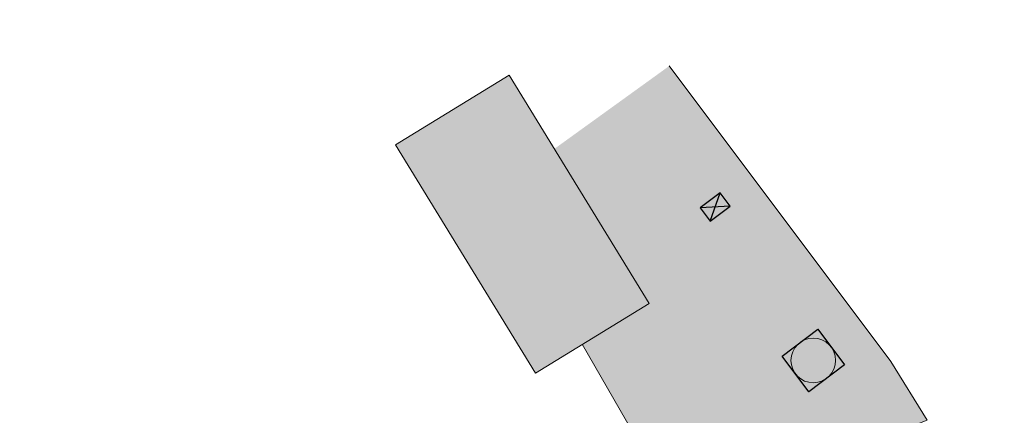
# Model space of a CAD drawing. Header units: metres. Extents: x 102852 to 107229, y 385458 to 392889.
# Tile 15 of 19: x 106797 to 106841, y 392734 to 392751. Entities that reach past the tile are written whole.
import ezdxf

# ---------------------------------------------------------------- set-up
doc = ezdxf.new("R2010")
doc.units = ezdxf.units.M
doc.linetypes.add('KG-PERCEEL', pattern=[19, 5.5, -2, -2, 5.5, -2, -2])
for name, color, linetype, lineweight in [('0-BEBOUWING', 7, 'Continuous', 30), ('0-VERHARDING', 5, 'Continuous', 30), ('B-WE-IE-GEBOUW-G', 10, 'Continuous', 0), ('B-WE-KG-GRENS_PERCEEL-GV', 150, 'KG-PERCEEL', 13), ('B-WE-RI-HWA_KOLK_STRAATKOLK-S', 150, 'Continuous', 30), ('B-WE-RI-INSPECTIEPUT_ALGEMEEN-S', 7, 'Continuous', 30), ('B-WE-VH-KANTVERHARDING-G', 60, 'Continuous', 13), ('X-XX-AL-VERWIJZING-S', 7, 'Continuous', 30)]:
    doc.layers.add(name, color=color, linetype=linetype, lineweight=lineweight)

# ---------------------------------------------------------------- blocks, each defined once
blk = doc.blocks.new('kadata_3')
at = {"layer": 'B-WE-KG-GRENS_PERCEEL-GV'}
blk.add_3dface([(106826.084, 392669.005), (106946.81, 392753.143), (106922.864, 392780.471), (106802.244, 392696.909)], dxfattribs=at)
blk = doc.blocks.new('B-SRI-PUT_VWA-SO')
at = {"lineweight": 0}
blk.add_circle((0, 0), 2, dxfattribs=at)
blk.add_3dface([(-2, 2), (2, 2), (2, -2), (-2, -2)])
blk.add_3dface([(2, -2), (2, 2), (-2, 2), (-2, -2)], dxfattribs=at)
blk = doc.blocks.new('Straatkolk 300x450')
at = {"layer": 'B-WE-RI-HWA_KOLK_STRAATKOLK-S'}
for p, q in [((-1.125, -0.75), (1.125, 0.75)), ((1.125, -0.75), (-1.125, 0.75))]:
    blk.add_line(p, q, dxfattribs=at)
blk.add_3dface([(-1.125, -0.75), (1.125, -0.75), (1.125, 0.75), (-1.125, 0.75)], dxfattribs=at)

msp = doc.modelspace()

# ---------------------------------------------------------------- hatches: boundary and pattern name
at = {"layer": '0-BEBOUWING', "ltscale": 0.2, "true_color": 0x636466}
msp.add_hatch(color=251, dxfattribs=at).paths.add_polyline_path([(106820.52, 392745.664), (106818.494, 392748.972), (106813.39, 392745.845), (106819.665, 392735.604), (106824.769, 392738.731)])
msp.add_hatch(color=251, dxfattribs=at).paths.add_polyline_path([(106820.52, 392745.664), (106818.494, 392748.972), (106813.39, 392745.845), (106819.665, 392735.604), (106824.769, 392738.731)])
at = {"layer": '0-VERHARDING', "true_color": 0x939598}
msp.add_hatch(color=252, dxfattribs=at).paths.add_polyline_path([(106756.216, 392710.395), (106757.087, 392707.359), (106792.909, 392718.492), (106792.909, 392718.492), (106796.633, 392717.116), (106831.517, 392731.259), (106833.518, 392732.035), (106833.497, 392732.069), (106835.282, 392732.719), (106835.282, 392732.719), (106837.247, 392733.506), (106835.615, 392736.13), (106825.674, 392749.381), (106820.52, 392745.664), (106820.52, 392745.664), (106824.769, 392738.731), (106821.773, 392736.895), (106824.328, 392732.469), (106823.945, 392731.502), (106815.789, 392728.256), (106799.421, 392721.742), (106794.463, 392722.227)])

# ---------------------------------------------------------------- linework, layer by layer
at = {"layer": 'B-WE-IE-GEBOUW-G'}
msp.add_3dface([(106813.39, 392745.845), (106819.665, 392735.604), (106824.769, 392738.731), (106818.494, 392748.972)], dxfattribs=at)
at = {"layer": 'B-WE-VH-KANTVERHARDING-G', "flags": 128}
for points in [[(106835.282, 392732.719), (106837.247, 392733.506), (106835.615, 392736.13), (106825.674, 392749.381)], [(106821.762, 392736.914), (106824.328, 392732.469), (106823.945, 392731.502), (106815.789, 392728.256)]]:
    msp.add_lwpolyline(points, dxfattribs=at)

# ---------------------------------------------------------------- block references
at = {"layer": 'B-WE-RI-HWA_KOLK_STRAATKOLK-S', "xscale": 0.4999999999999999, "yscale": 0.5, "zscale": 0.5, "rotation": 36.87780739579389}
msp.add_blockref('Straatkolk 300x450', (106827.732, 392743.06), dxfattribs=at)
at = {"layer": 'B-WE-RI-INSPECTIEPUT_ALGEMEEN-S', "xscale": 0.5, "yscale": 0.5, "zscale": 0.5, "rotation": 36.87780739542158}
for p in [(106832.131, 392736.176), (106832.131, 392736.176, 0.134)]:
    msp.add_blockref('B-SRI-PUT_VWA-SO', p, dxfattribs=at)
at = {"layer": 'X-XX-AL-VERWIJZING-S', "rotation": 360}
msp.add_blockref('kadata_3', (0, 0), dxfattribs=at)

doc.saveas('drawing.dxf')
